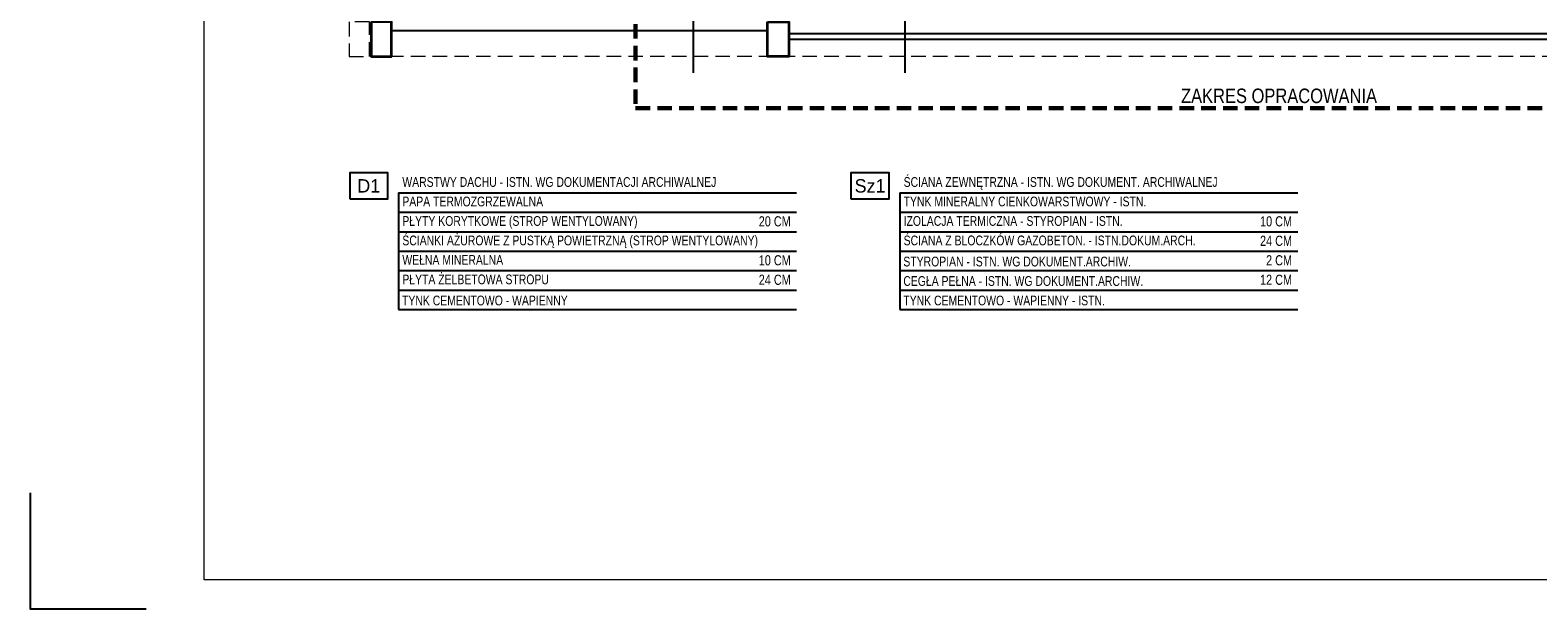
# Model space of a CAD drawing. Header units: millimetres. Extents: x 4813 to 9013, y -5271 to -2301.
# Tile 1 of 8: x 4813 to 7412, y -5271 to -4273. Entities that reach past the tile are written whole.
import ezdxf
from ezdxf.enums import TextEntityAlignment as Align

# ---------------------------------------------------------------- set-up
doc = ezdxf.new("R2010")
doc.units = ezdxf.units.MM
doc.linetypes.add('DASHED', pattern=[0.75, 0.5, -0.25])
doc.linetypes.add('DASHEDX2', pattern=[1.5, 1, -0.5])
for name, color, linetype, lineweight in [('!MARIUSZ', 220, 'Continuous', 35), ('BA_txs', 2, 'Continuous', 18), ('M_Ramki do druku', 7, 'Continuous', 18), ('M_Ramki rysunków', 2, 'Continuous', 18), ('PG_PRZERYWANE_ŚREDNIE', 1, 'DASHEDX2', 18), ('PG_ŚCIANY_SŁUPY', 4, 'Continuous', 35)]:
    doc.layers.add(name, color=color, linetype=linetype, lineweight=lineweight)
doc.layers.add('BA_odn', color=1, linetype='Continuous')
doc.layers.add('BS_TXG', color=2, linetype='Continuous')
doc.styles.add('$1$BIKTS', font='bikromsw.shx')
doc.styles.add('BIKTG', font='BIKROMSW.SHX')
doc.styles.add('BIKTS', font='bikromsw.shx', dxfattribs={"width": 0.85})

# ---------------------------------------------------------------- blocks, each defined once
blk = doc.blocks.new('OZNWAR')
blk.add_lwpolyline([(-35, 0), (-35, 50), (35, 50), (35, 0)], close=True)
at = {"style": 'BIKTG'}
blk.add_attdef('OZNWAR', text='', height=25, dxfattribs=at).set_placement((0, 25), align=Align.MIDDLE)
blk = doc.blocks.new('Znacznik_narozny')
at = {"layer": 'M_Ramki do druku', "lineweight": -2}
blk.add_lwpolyline([(0, -20), (0, 0), (20, 0)], dxfattribs=at)

msp = doc.modelspace()

# ---------------------------------------------------------------- linework, layer by layer
at = {"layer": '!MARIUSZ', "color": 18, "linetype": 'DASHED', "lineweight": 0, "ltscale": 50, "true_color": 0x000000}
for points in [[(5363.05, -4258.45), (5363.05, -4318.45), (5398.05, -4318.45), (5398.05, -4258.45), (5363.05, -4258.45)], [(7894.55, -4318.45), (5401.05, -4318.45)]]:
    msp.add_lwpolyline(points, dxfattribs=at)
at = {"color": 18, "true_color": 0x000000}
for p, q in [((6121.05, -4278.45), (7894.55, -4278.45)), ((6121.05, -4288.45), (7894.55, -4288.45))]:
    msp.add_line(p, q, dxfattribs=at)
msp.add_lwpolyline([(5436.05, -4273.45), (6084.55, -4273.45)], dxfattribs=at)
at = {"layer": 'BA_odn', "color": 18, "true_color": 0x000000}
for p, q in [((5448.14, -4553.17), (6134.51, -4553.17)), ((5448.14, -4553.17), (5448.14, -4754.77)), ((6312.28, -4553.17), (6998.65, -4553.17)), ((6312.28, -4553.17), (6312.28, -4754.77)), ((5448.14, -4586.77), (6134.51, -4586.77)), ((6312.28, -4586.77), (6998.65, -4586.77)), ((5448.14, -4620.37), (6134.51, -4620.37)), ((6312.28, -4620.37), (6998.65, -4620.37)), ((5448.14, -4653.97), (6134.51, -4653.97)), ((6312.28, -4653.97), (6998.65, -4653.97)), ((5448.14, -4687.57), (6134.51, -4687.57)), ((6312.28, -4687.57), (6998.65, -4687.57)), ((5448.14, -4721.17), (6134.51, -4721.17)), ((6312.28, -4721.17), (6998.65, -4721.17)), ((5448.14, -4754.77), (6134.51, -4754.77)), ((6312.28, -4754.77), (6998.65, -4754.77))]:
    msp.add_line(p, q, dxfattribs=at)
at = {"layer": 'BS_TXG', "color": 18, "true_color": 0x000000}
for p, q in [((5955.95, -4223.85), (5955.95, -4346.39)), ((6321.22, -4223.85), (6321.22, -4346.39))]:
    msp.add_line(p, q, dxfattribs=at)
at = {"layer": 'M_Ramki rysunków', "color": 18, "true_color": 0x000000}
msp.add_lwpolyline([(5113.26, -5221.08), (5113.26, -2351.08), (8963.26, -2351.08), (8963.26, -5221.08)], close=True, dxfattribs=at)
at = {"layer": 'PG_PRZERYWANE_ŚREDNIE', "color": 18, "lineweight": 60, "ltscale": 25, "true_color": 0x000000}
msp.add_lwpolyline([(8078.84, -3699.89), (5857.05, -3699.89), (5857.05, -4407.04), (8078.84, -4407.04)], close=True, dxfattribs=at)
at = {"layer": 'PG_ŚCIANY_SŁUPY', "color": 18, "true_color": 0x000000}
msp.add_lwpolyline([(5401.05, -4258.45), (5401.05, -4318.45), (5436.05, -4318.45), (5436.05, -4258.45), (5401.05, -4258.45)], dxfattribs=at)
msp.add_lwpolyline([(6084.55, -4258.45), (6121.05, -4258.45), (6121.05, -4318.45), (6084.55, -4318.45)], close=True, dxfattribs=at)

# ---------------------------------------------------------------- block references
at = {"layer": 'BS_TXG', "color": 18, "true_color": 0x000000, "xscale": 0.9240000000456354, "yscale": 0.9240000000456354, "zscale": 0.9240000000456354, "rotation": 359.999998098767}
for p, values in [((5396.97, -4564.37), {'OZNWAR': 'D1'}), ((6261.11, -4564.37), {'OZNWAR': 'Sz1'})]:
    msp.add_blockref('OZNWAR', p, dxfattribs=at).add_auto_attribs(values)
at = {"layer": 'M_Ramki do druku', "color": 18, "lineweight": -2, "true_color": 0x000000, "xscale": -10, "yscale": 10, "zscale": 10, "rotation": 180}
msp.add_blockref('Znacznik_narozny', (4813.26, -5271.08), dxfattribs=at)

# ---------------------------------------------------------------- texts
at = {"layer": 'BA_txs', "color": 18, "true_color": 0x000000, "style": 'BIKTS'}
for s, height, width, p in [('ZAKRES OPRACOWANIA', 25, 0.85, (6797.17, -4398.53)), ('WARSTWY DACHU - ISTN. WG DOKUMENTACJI ARCHIWALNEJ', 16.8, 0.8, (5454.86, -4543.09)), ('ŚCIANA ZEWNĘTRZNA', 16.8, 0.8, (6319, -4543.09)), ('ŚCIANA ZEWNĘTRZNA - ISTN. WG DOKUMENT. ARCHIWALNEJ', 16.8, 0.8, (6319, -4543.09)), ('PAPA TERMOZGRZEWALNA', 16.8, 0.8, (5454.86, -4576.69)), ('TYNK MINERALNY CIENKOWARSTWOWY - ISTN.', 16.8, 0.8, (6319, -4576.69)), ('PŁYTY KORYTKOWE (STROP WENTYLOWANY)', 16.8, 0.8, (5454.86, -4610.29)), ('IZOLACJA TERMICZNA - STYROPIAN - ISTN.', 16.8, 0.8, (6319, -4610.29)), ('ŚCIANKI AŻUROWE Z PUSTKĄ POWIETRZNĄ (STROP WENTYLOWANY)', 16.8, 0.8, (5454.86, -4643.89)), ('ŚCIANA Z BLOCZKÓW GAZOBETON. - ISTN.DOKUM.ARCH. ', 16.8, 0.8, (6319, -4643.89)), ('WEŁNA MINERALNA', 16.8, 0.8, (5454.86, -4677.49)), ('STYROPIAN - ISTN. WG DOKUMENT.ARCHIW.', 16.8, 0.8, (6318.48, -4680.3)), ('PŁYTA ŻELBETOWA STROPU', 16.8, 0.8, (5454.86, -4711.09)), ('CEGŁA PEŁNA - ISTN. WG DOKUMENT.ARCHIW.', 16.8, 0.8, (6318.48, -4713.9)), ('TYNK CEMENTOWO - WAPIENNY', 16.8, 0.8, (5454.34, -4747.5)), ('TYNK CEMENTOWO - WAPIENNY - ISTN.', 16.8, 0.8, (6318.48, -4747.5))]:
    msp.add_text(s, height=height, dxfattribs=dict(at, width=width)).set_placement(p)
at = {"layer": 'BA_txs', "color": 18, "true_color": 0x000000, "style": '$1$BIKTS', "width": 0.8}
for s, p in [('20 CM', (6124.4, -4611.27)), ('10 CM', (6988.54, -4611.27)), ('24 CM', (6988.54, -4644.87)), ('10 CM', (6124.4, -4678.47)), ('2 CM', (6988.54, -4678.47)), ('24 CM', (6124.4, -4712.07)), ('12 CM', (6988.54, -4712.07))]:
    msp.add_text(s, height=17.5, dxfattribs=at).set_placement(p, align=Align.RIGHT)

doc.saveas('drawing.dxf')
